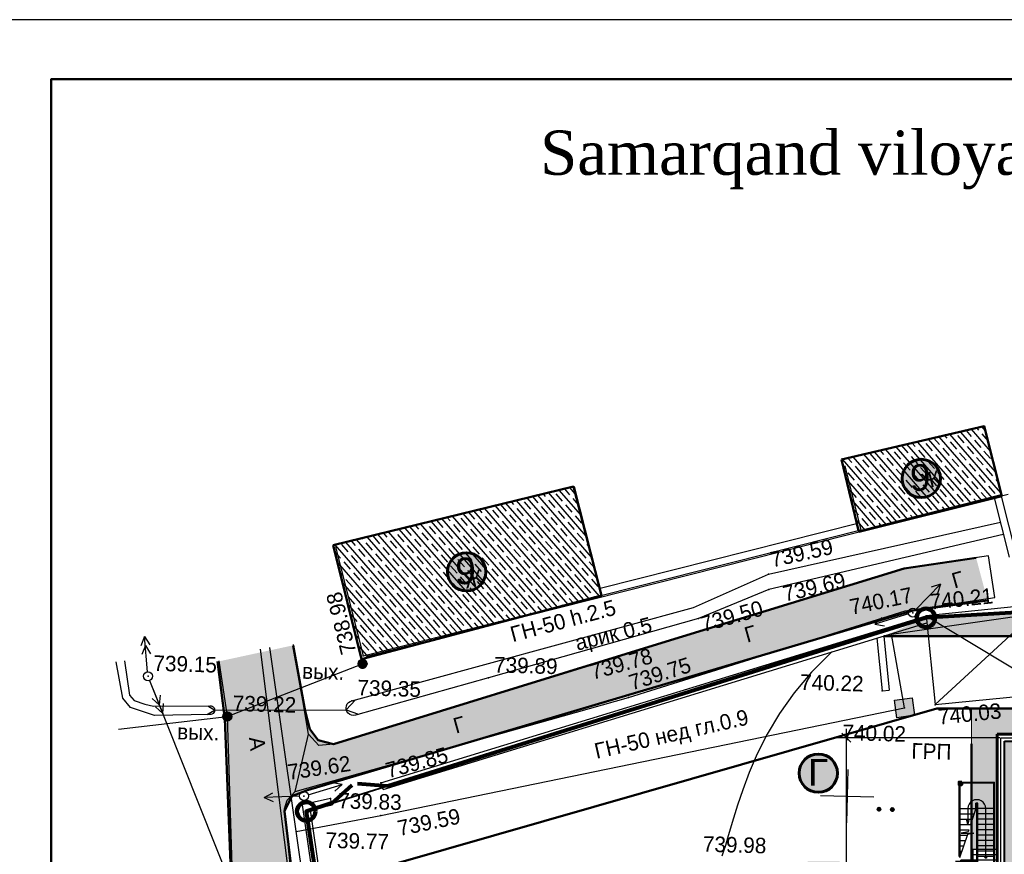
# Model space of a CAD drawing. Header units: millimetres. Extents: x -257011 to 237647566, y 2784933 to 6706507.
# Tile 216 of 256: x 9643846 to 9699381, y 5489046 to 5536125. Entities that reach past the tile are written whole.
import ezdxf

# ---------------------------------------------------------------- set-up
doc = ezdxf.new("R2010")
doc.units = ezdxf.units.MM
doc.header["$LTSCALE"] = 1000
doc.header["$PDMODE"] = 32
doc.header["$PDSIZE"] = 0.3
for name, pattern in [('ACAD_ISO02W100', [15, 12, -3]), ('Д_ТРОТ_ТРУБА', [3, 1.5, -1.5]), ('ДОРОГИ_СТРОЯЩ', [9, 8, -1]), ('Контура низ откосов  Штриховая 0.1-0.5 - - - - - - -', [0.6, 0.1, -0.5]), ('НАВЕС_ОПОРЫ', [3, 2, -1])]:
    doc.linetypes.add(name, pattern=pattern)
for name, color, linetype in [('(001) Сетка', 92, 'Continuous'), ('(002) Рамка', 7, 'Continuous'), ('(004) Точки рельефа', 7, 'Continuous'), ('(007) Здания', 7, 'Continuous'), ('(013) Газ', 40, 'ИК_Газопровод -------г--------'), ('(013) Газопровод', 30, 'ИК_Газопровод -------г--------'), ('(014) Водопровод', 5, 'ИК_Водопровод -------в--------'), ('(022) Возд. Линии', 7, 'Continuous'), ('(025) Дорога', 7, 'Continuous'), ('(027) Гидрография', 7, 'Continuous'), ('(028) Гидротехн.', 7, 'Continuous'), ('(036) Растительность', 7, 'Continuous'), ('(040) Ограда', 7, 'Continuous')]:
    doc.layers.add(name, color=color, linetype=linetype)
for name, color, linetype, lineweight in [('(032) Горизонтали утолщенные', 32, 'Continuous', 30), ('.', 7, 'Continuous', 15), ('expl', 234, 'Continuous', 13), ('Размеры', 251, 'Continuous', 18), ('Ф А С А Д', 250, 'Continuous', 15)]:
    doc.layers.add(name, color=color, linetype=linetype, lineweight=lineweight)
doc.styles.add('BM-431', font='txt')
doc.styles.add('D-431', font='txt', dxfattribs={"width": 2})
doc.styles.add('P-131', font='txt')
doc.styles.add('Roman', font='romans')
doc.styles.get("Standard").update_dxf_attribs({"font": 'ARIALN.TTF'})
doc.styles.add('WMF-Times New Roman0', font='times.ttf')
doc.styles.add('Фарход', font='ARIALN.TTF')
doc.linetypes.add('FENCELINE1', pattern='A,6.35,-2.54,[133,ltypeshp.shx,S=2.54,R=0,X=-2.54,Y=0],-2.54,25.4', length=36.83)
doc.linetypes.add('FENCELINE2', pattern='A,6.35,-2.54,[132,ltypeshp.shx,S=2.54,R=0,X=-2.54,Y=0],-2.54,25.4', length=36.83)
doc.linetypes.add('KANALIS_K', pattern='A,1,["<",Standard,S=1.8,R=0,X=-0.9,Y=-0.9],3,-1,["К",Standard,S=1.8,R=0,X=-0.9,Y=-0.9],-1,10', length=16)
doc.linetypes.add('ИК_Водопровод -------в--------', pattern='A,9,-0.6,["В",Standard,S=1.2,R=0,X=0,Y=-0.6],-1.2', length=10.8)
doc.linetypes.add('ИК_Воздушка ------- --------', pattern='A,9,-0.6,["Z",Standard,S=1.2,R=70,X=0.6,Y=-0.65],-1', length=10.6)
doc.linetypes.add('ИК_Газопровод -------г--------', pattern='A,9,-0.6,["Г",Standard,S=1.2,R=0,X=0,Y=-0.6],-1.2', length=10.8)
doc.linetypes.add('ОГРАДА_БЕТ', pattern='A,4,["|",Standard,S=0.8,R=0,X=0,Y=-0.8],4', length=8)
doc.dimstyles.new('ISO-25$0', dxfattribs={"dimtxt": 300, "dimasz": 200, "dimexe": 100, "dimexo": 300, "dimgap": 50, "dimtad": 1, "dimdec": 0, "dimtxsty": 'Фарход', "dimblk": 'OBLIQUE', "dimcen": 250, "dimclrd": 256, "dimclrt": 250, "dimadec": 0, "dimazin": 0, "dimtfac": 1, "dimtdec": 0, "dimtmove": 0, "dimatfit": 3, "dimldrblk": 'OBLIQUE', "dimfxl": 0, "dimlwd": -1, "dimarcsym": 0})

# ---------------------------------------------------------------- blocks, each defined once
blk = doc.blocks.new('U1072')
blk.add_hatch(color=7).paths.add_polyline_path([(-0.5, 0.5), (0.5, 0.5), (0.5, -0.5), (-0.5, -0.5)])
at = {"color": 7}
blk.add_lwpolyline([(-0.5, 0.5), (0.5, 0.5), (0.5, -0.5), (-0.5, -0.5)], close=True, dxfattribs=at)
at = {"color": 4, "oblique": 15}
blk.add_attdef('Z', (1.239086, -0.955993), '', height=2, dxfattribs=at)
blk = doc.blocks.new('*X145')
at = {"color": 0}
for p, q in [((9.5, 5.08), (10.49, 5.08)), ((9.5, 5.07), (10.49, 5.07)), ((9.5, 5.06), (10.49, 5.06)), ((9.5, 5.05), (10.49, 5.05)), ((9.5, 5.04), (10.49, 5.04)), ((9.5, 5.03), (10.49, 5.03)), ((9.5, 5.02), (10.5, 5.02)), ((9.5, 5.01), (10.5, 5.01)), ((9.5, 5), (10.5, 5)), ((9.5, 4.99), (10.5, 4.99)), ((9.5, 4.98), (10.5, 4.98)), ((9.5, 4.97), (10.5, 4.97)), ((9.5, 4.96), (10.49, 4.96)), ((9.5, 4.95), (10.49, 4.95)), ((9.5, 4.94), (10.49, 4.94)), ((9.5, 4.93), (10.49, 4.93)), ((9.5, 4.92), (10.49, 4.92)), ((9.5, 4.91), (10.49, 4.91)), ((9.5, 4.9), (10.49, 4.9)), ((9.51, 5.12), (10.48, 5.12)), ((9.51, 5.11), (10.48, 5.11)), ((9.51, 5.1), (10.48, 5.1)), ((9.51, 5.09), (10.49, 5.09)), ((9.51, 4.89), (10.49, 4.89)), ((9.51, 4.88), (10.48, 4.88)), ((9.51, 4.87), (10.48, 4.87)), ((9.51, 4.86), (10.48, 4.86)), ((9.52, 5.16), (10.47, 5.16)), ((9.52, 5.15), (10.47, 5.15)), ((9.52, 5.14), (10.47, 5.14)), ((9.52, 5.13), (10.48, 5.13)), ((9.52, 4.85), (10.48, 4.85)), ((9.52, 4.84), (10.47, 4.84)), ((9.52, 4.83), (10.47, 4.83)), ((9.53, 5.18), (10.46, 5.18)), ((9.53, 5.17), (10.46, 5.17)), ((9.53, 4.82), (10.47, 4.82)), ((9.53, 4.81), (10.46, 4.81)), ((9.53, 4.8), (10.46, 4.8)), ((9.54, 5.2), (10.45, 5.2)), ((9.54, 5.19), (10.46, 5.19)), ((9.54, 4.79), (10.45, 4.79)), ((9.54, 4.78), (10.45, 4.78)), ((9.55, 5.22), (10.44, 5.22)), ((9.55, 5.21), (10.45, 5.21)), ((9.55, 4.77), (10.44, 4.77)), ((9.55, 4.76), (10.44, 4.76)), ((9.56, 5.24), (10.43, 5.24)), ((9.56, 5.23), (10.44, 5.23)), ((9.56, 4.75), (10.43, 4.75)), ((9.56, 4.74), (10.43, 4.74)), ((9.57, 5.26), (10.42, 5.26)), ((9.57, 5.25), (10.43, 5.25)), ((9.57, 4.73), (10.42, 4.73)), ((9.58, 5.27), (10.41, 5.27)), ((9.58, 4.72), (10.41, 4.72)), ((9.58, 4.71), (10.41, 4.71)), ((9.59, 5.29), (10.4, 5.29)), ((9.59, 5.28), (10.41, 5.28)), ((9.59, 4.7), (10.4, 4.7)), ((9.6, 5.3), (10.39, 5.3)), ((9.6, 4.69), (10.39, 4.69)), ((9.61, 5.31), (10.38, 5.31)), ((9.61, 4.68), (10.39, 4.68)), ((9.61, 4.67), (10.38, 4.67)), ((9.62, 5.32), (10.37, 5.32)), ((9.62, 4.66), (10.37, 4.66)), ((9.63, 5.33), (10.37, 5.33)), ((9.63, 4.65), (10.36, 4.65)), ((9.64, 5.34), (10.36, 5.34)), ((9.64, 4.64), (10.35, 4.64)), ((9.65, 5.35), (10.35, 5.35)), ((9.65, 4.63), (10.34, 4.63)), ((9.66, 5.36), (10.34, 5.36)), ((9.66, 4.62), (10.33, 4.62)), ((9.67, 5.37), (10.32, 5.37)), ((9.67, 4.61), (10.32, 4.61)), ((9.68, 5.38), (10.31, 5.38)), ((9.69, 5.39), (10.3, 5.39)), ((9.69, 4.6), (10.31, 4.6)), ((9.7, 4.59), (10.29, 4.59)), ((9.71, 5.4), (10.29, 5.4)), ((9.71, 4.58), (10.28, 4.58)), ((9.72, 5.41), (10.27, 5.41)), ((9.73, 4.57), (10.26, 4.57)), ((9.74, 5.42), (10.26, 5.42)), ((9.75, 5.43), (10.24, 5.43)), ((9.75, 4.56), (10.25, 4.56)), ((9.76, 4.55), (10.23, 4.55)), ((9.77, 5.44), (10.22, 5.44)), ((9.78, 4.54), (10.21, 4.54)), ((9.79, 5.45), (10.2, 5.45)), ((9.81, 4.53), (10.18, 4.53)), ((9.82, 5.46), (10.18, 5.46)), ((9.83, 4.52), (10.16, 4.52)), ((9.85, 5.47), (10.15, 5.47)), ((9.87, 4.51), (10.12, 4.51)), ((9.88, 5.48), (10.11, 5.48)), ((9.91, 4.5), (10.08, 4.5)), ((9.94, 5.49), (10.05, 5.49))]:
    blk.add_line(p, q, dxfattribs=at)
blk = doc.blocks.new('I01070')
at = {"color": 0}
blk.add_circle((0.05, 0.03), 0.5, dxfattribs=at)
blk.add_blockref('*X145', (-9.95, -4.96), dxfattribs=at)
blk = doc.blocks.new('strela1')
at = {"layer": '(022) Возд. Линии'}
for p, q in [((-2, 0), (-1.5, 0.25)), ((0, 0), (-2, 0)), ((-2, 0), (-1.5, -0.25)), ((-1.5, 0), (-1, 0.25)), ((-1.5, 0), (-1, -0.25))]:
    blk.add_line(p, q, dxfattribs=at)
blk = doc.blocks.new('strela2')
at = {"layer": '(022) Возд. Линии'}
for p, q in [((0, 0), (2, 0)), ((1.5, 0), (1, 0.25)), ((1.5, 0), (1, -0.25)), ((2, 0), (1.5, 0.25)), ((2, 0), (1.5, -0.25))]:
    blk.add_line(p, q, dxfattribs=at)
blk = doc.blocks.new('*U1753')
at = {"layer": '(022) Возд. Линии'}
for name, p, rotation in [('strela2', (-0.028, 0.248), 96.47992713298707), ('strela1', (0.1, -0.231), 113.3250230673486)]:
    blk.add_blockref(name, p, dxfattribs=dict(at, rotation=rotation))
blk = doc.blocks.new('STOLB')
at = {"layer": '(022) Возд. Линии'}
blk.add_circle((0, 0), 0.25, dxfattribs=at)
blk = doc.blocks.new('S1')
at = {"layer": '(022) Возд. Линии'}
for p, q in [((-2, 0), (-1.5, 0.25)), ((-2, 0), (-1.5, -0.25)), ((0, 0), (-2, 0))]:
    blk.add_line(p, q, dxfattribs=at)
blk = doc.blocks.new('S2')
at = {"layer": '(022) Возд. Линии'}
for p, q in [((0, 0), (2, 0)), ((2, 0), (1.5, 0.25)), ((2, 0), (1.5, -0.25))]:
    blk.add_line(p, q, dxfattribs=at)
blk = doc.blocks.new('*U1755')
at = {"layer": '(022) Возд. Линии'}
for name, p, rotation in [('S1', (0.17, 0.186), 227.5256469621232), ('S2', (-0.234, -0.078), 198.3658346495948)]:
    blk.add_blockref(name, p, dxfattribs=dict(at, rotation=rotation))
blk = doc.blocks.new('*U1754')
at = {"layer": '(022) Возд. Линии'}
for name, p, rotation in [('S2', (0.234, 0.078), 18.36583464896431), ('S1', (-0.251, -0.017), 3.772132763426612)]:
    blk.add_blockref(name, p, dxfattribs=dict(at, rotation=rotation))
blk = doc.blocks.new('*X70')
at = {"color": 0}
for p, q in [((1.8, 2.04), (2.2, 2.04)), ((1.8, 2.03), (2.2, 2.03)), ((1.8, 2.02), (2.2, 2.02)), ((1.8, 2.01), (2.2, 2.01)), ((1.8, 2), (2.2, 2)), ((1.8, 1.99), (2.2, 1.99)), ((1.8, 1.98), (2.2, 1.98)), ((1.8, 1.97), (2.2, 1.97)), ((1.8, 1.96), (2.2, 1.96)), ((1.81, 2.07), (2.19, 2.07)), ((1.81, 2.06), (2.19, 2.06)), ((1.81, 2.05), (2.19, 2.05)), ((1.81, 1.95), (2.19, 1.95)), ((1.81, 1.94), (2.19, 1.94)), ((1.81, 1.93), (2.19, 1.93)), ((1.82, 2.09), (2.18, 2.09)), ((1.82, 2.08), (2.18, 2.08)), ((1.82, 1.92), (2.18, 1.92)), ((1.82, 1.91), (2.18, 1.91)), ((1.83, 2.11), (2.17, 2.11)), ((1.83, 2.1), (2.17, 2.1)), ((1.83, 1.9), (2.17, 1.9)), ((1.83, 1.89), (2.17, 1.89)), ((1.84, 2.12), (2.16, 2.12)), ((1.84, 1.88), (2.16, 1.88)), ((1.85, 2.13), (2.15, 2.13)), ((1.85, 1.87), (2.15, 1.87)), ((1.86, 2.14), (2.14, 2.14)), ((1.86, 1.86), (2.14, 1.86)), ((1.87, 2.15), (2.13, 2.15)), ((1.87, 1.85), (2.13, 1.85)), ((1.88, 2.16), (2.12, 2.16)), ((1.88, 1.84), (2.12, 1.84)), ((1.9, 2.17), (2.11, 2.17)), ((1.9, 1.83), (2.11, 1.83)), ((1.91, 2.18), (2.09, 2.18)), ((1.91, 1.82), (2.09, 1.82)), ((1.94, 2.19), (2.06, 2.19)), ((1.94, 1.81), (2.06, 1.81))]:
    blk.add_line(p, q, dxfattribs=at)
blk = doc.blocks.new('I04100')
blk.add_circle((0, 0), 0.2)
blk.add_blockref('*X70', (-2, -2))
blk = doc.blocks.new('Setka')
at = {"layer": '(001) Сетка'}
for p, q in [((0, 1.5), (0, -1.5)), ((-1.5, 0), (1.5, 0))]:
    blk.add_line(p, q, dxfattribs=at)
blk = doc.blocks.new('kjvklglhl')
at = {"layer": '(004) Точки рельефа'}
for p in [(297.837, 542.761), (298.194, 539.804), (285.037, 537.208), (285.081, 536.345), (293.233, 535.259), (293.983, 535.111), (281.154, 534.597), (262.309, 531.963), (274.449, 531.593), (269.42, 530.914), (250.212, 530.463), (291.632, 530.802), (277.345, 530.037), (292.909, 529.889), (294.633, 530.095), (261.752, 529.408), (254.747, 528.326), (263.515, 524.826), (259.197, 523.959), (260.697, 523.867), (259.102, 523.459), (263.562, 522.973)]:
    blk.add_point(p, dxfattribs=at)
at = {"layer": '(007) Здания'}
for points in [[(289.16, 543.425), (290.174, 539.837), (298.033, 542.057), (297.019, 545.646)], [(260.584, 538.067), (262.309, 531.963), (275.681, 535.741), (273.956, 541.846)], [(290.065, 540.222), (275.572, 536.126)], [(263.643, 524.447), (294.035, 534.706)], [(291.248, 533.766), (291.632, 530.802)], [(291.635, 533.896), (292.029, 530.854)], [(291.632, 530.802), (292.029, 530.854)], [(263.643, 524.447), (263.515, 524.826)], [(260.697, 523.867), (259.102, 523.459), (272.919, 444.041), (279.772, 407.727), (310.568, 407.829), (331.929, 406.641), (338.864, 406.255)], [(260.797, 523.48), (260.697, 523.867)]]:
    blk.add_lwpolyline(points, dxfattribs=at)
at = {"layer": '(007) Здания', "color": 0, "linetype": 'НАВЕС_ОПОРЫ'}
blk.add_lwpolyline([(293.983, 535.111), (294.631, 530.112), (301.294, 530.976), (300.646, 535.974)], close=True, dxfattribs=at)
for points in [[(294.631, 530.112), (300.646, 535.974)], [(293.983, 535.111), (301.294, 530.976)]]:
    blk.add_lwpolyline(points, dxfattribs=at)
at = {"layer": '(013) Газ', "linetype": 'ИК_Воздушка ------- --------', "ltscale": 0.5, "flags": 128}
blk.add_lwpolyline([(292.909, 529.889), (292.062, 534.008), (300.797, 535.523), (378.045, 536.01), (380.152, 536.01), (380.512, 520.117), (378.614, 520.082), (373.886, 519.972), (374, 516.282), (339.283, 515.209), (339.606, 502.365), (340.619, 488.79), (341.059, 475.484), (341.059, 475.484), (344.329, 475.58), (345.717, 447.337), (345.717, 447.337)], dxfattribs=at)
at = {"layer": '(013) Газопровод', "linetype": 'ИК_Воздушка ------- --------', "ltscale": 0.5, "flags": 128}
for points in [[(262.29, 531.509), (262.515, 531.951), (298.425, 542.098)], [(248.63, 527.436), (254.747, 528.326)]]:
    blk.add_lwpolyline(points, dxfattribs=at)
at = {"layer": '(013) Газопровод', "ltscale": 0.5, "flags": 128}
for points in [[(278.367, 408.415), (257.036, 532.282)], [(254.747, 528.326), (262.29, 531.509)], [(258.816, 521.941), (263.562, 522.973), (292.909, 529.889)]]:
    blk.add_lwpolyline(points, dxfattribs=at)
at = {"layer": '(014) Водопровод', "ltscale": 0.5, "flags": 128}
blk.add_lwpolyline([(325.711, 440.112), (326.312, 440.162), (325.744, 440.975), (323.361, 447.342), (313.499, 509.603), (261.079, 502.552), (256.511, 532.162)], dxfattribs=at)
at = {"layer": '(022) Возд. Линии', "color": 1}
blk.add_lwpolyline([(250.311, 530.231), (261.316, 504.709), (269.524, 457.39), (280.83, 410.667), (321.945, 409.43), (327.393, 409.266)], dxfattribs=at)
at = {"layer": '(025) Дорога', "linetype": 'Д_ТРОТ_ТРУБА', "flags": 128}
for points in [[(276.271, 401.474), (276.032, 403.339), (271.153, 441.699), (264.611, 481.335), (258.554, 519.926), (258.12, 523.201), (258.253, 523.704), (258.69, 524.198), (277.345, 530.037), (292.802, 535.347), (297.832, 536.245), (297.413, 538.591), (292.678, 537.746), (274.449, 531.593), (260.769, 526.931), (259.947, 526.822), (259.362, 527.449), (258.374, 532.486)], [(254.176, 531.447), (254.747, 528.326), (255.283, 519.313), (261.281, 477.255), (267.133, 440.193), (271.605, 408.84), (272.687, 401.176)]]:
    blk.add_lwpolyline(points, dxfattribs=at)
at = {"layer": '(025) Дорога', "linetype": 'Контура низ откосов  Штриховая 0.1-0.5 - - - - - - -'}
blk.add_lwpolyline([(258.69, 524.198), (259.362, 527.449)], dxfattribs=at)
at = {"layer": '(027) Гидрография', "color": 3}
for points in [[(298.235, 539.815), (298.194, 539.804), (285.081, 536.345), (281.154, 534.597), (269.42, 530.914), (261.971, 528.6, -1.037307), (261.752, 529.408), (280.854, 535.202), (285.037, 537.208), (298.041, 540.503)], [(248.858, 531.289), (249.19, 529.366), (249.478, 529.077), (250.086, 528.887), (250.566, 528.79), (253.741, 528.901, -1.1678), (253.738, 528.412), (250.644, 528.262), (249.278, 528.679), (248.835, 529.19), (248.385, 531.235)]]:
    blk.add_lwpolyline(points, format="xyb", dxfattribs=at)
at = {"layer": '(028) Гидротехн.', "linetype": 'Д_ТРОТ_ТРУБА', "flags": 128}
blk.add_lwpolyline([(253.633, 528.897), (254.025, 528.656), (253.61, 528.406), (254.023, 528.655), (261.443, 528.891), (261.94, 529.465), (261.443, 528.891), (262.147, 528.655)], dxfattribs=at)
at = {"layer": '(032) Горизонтали утолщенные'}
blk.add_lwpolyline([(288.734, 532.917), (287.612, 531.752), (286.664, 530.561), (285.871, 529.364), (285.218, 528.187), (284.687, 527.052), (284.261, 525.982), (283.924, 525.001), (283.657, 524.132), (283.446, 523.392), (283.278, 522.773), (283.145, 522.262), (283.036, 521.844), (282.941, 521.505), (282.851, 521.231)], dxfattribs=at)
at = {"layer": '(040) Ограда', "linetype": 'ОГРАДА_БЕТ', "ltscale": 0.5, "flags": 128}
for points in [[(298.981, 538.648), (298.018, 542.053)], [(298.596, 538.539), (297.634, 541.945)], [(290.174, 539.837), (275.681, 535.741)], [(263.515, 524.826), (293.983, 535.111)], [(260.797, 523.48), (259.559, 523.163), (273.312, 444.113), (280.104, 408.128), (310.579, 408.229), (324.695, 407.444)]]:
    blk.add_lwpolyline(points, dxfattribs=at)
at = {"layer": '(001) Сетка'}
blk.add_blockref('Setka', (289.817, 524.81), dxfattribs=at)
at = {"layer": '(013) Газопровод', "color": 0, "linetype": 'Continuous', "xscale": 0.5, "yscale": 0.5, "zscale": 0.5}
for p in [(262.265, 531.494), (254.722, 528.311)]:
    blk.add_blockref('I01070', p, dxfattribs=at)
at = {"layer": '(013) Газопровод', "color": 0, "linetype": 'Continuous', "zscale": 2, "rotation": 9.384772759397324}
blk.add_blockref('U1072', (292.909, 529.889), dxfattribs=at)
at = {"layer": '(022) Возд. Линии'}
for name, p in [('*U1755', (293.233, 535.259)), ('STOLB', (293.233, 535.259)), ('*U1753', (250.212, 530.463)), ('STOLB', (250.212, 530.463)), ('*U1754', (259.197, 523.959)), ('STOLB', (259.197, 523.959))]:
    blk.add_blockref(name, p, dxfattribs=at)
at = {"layer": '(036) Растительность', "linetype": 'Continuous', "xscale": 0.5, "yscale": 0.5, "zscale": 0.5}
for p in [(291.637, 524.137), (292.387, 524.137)]:
    blk.add_blockref('I04100', p, dxfattribs=at)
at = {"layer": '(004) Точки рельефа', "style": 'D-431'}
for s, rotation, p in [('739.59', 14.2177, (285.239, 537.584)), ('739.69', 14.7794, (286.01, 535.672)), ('740.17', 13.1219, (289.776, 535.044)), ('740.21', 7.3837, (294.228, 535.46)), ('738.98', 105.7786, (261.927, 532.154)), ('739.50', 17.4799, (281.454, 533.821)), ('739.78', 17.3019, (275.293, 530.963)), ('739.75', 18.9618, (277.515, 530.428)), ('740.03', 7.3837, (294.878, 528.986)), ('739.85', 16.8516, (263.917, 525.087)), ('739.62', 9.9559, (258.318, 524.836)), ('739.59', 13.2603, (264.634, 521.847))]:
    blk.add_text(s, height=0.875, rotation=rotation, dxfattribs=at).set_placement(p)
for s, p in [('739.89', (269.708, 531.229)), ('739.15', (250.499, 530.778)), ('740.22', (286.991, 530.733)), ('739.35', (262.04, 529.723)), ('739.22', (255.034, 528.641)), ('740.02', (289.457, 527.968)), ('739.83', (261.133, 523.317)), ('739.98', (281.764, 521.453)), ('739.77', (260.479, 521.072))]:
    blk.add_text(s, height=0.875, dxfattribs=at).set_placement(p)
at = {"layer": '(007) Здания', "color": 0, "style": 'P-131'}
for p in [(293.642, 542.22), (267.997, 535.897)]:
    blk.add_text('Ж', height=0.88, rotation=15.7786, dxfattribs=at).set_placement(p)
at = {"layer": '(013) Газопровод', "color": 0, "linetype": 'Continuous', "style": 'BM-431'}
for s, rotation, p in [('ГН-50 h.2.5', 16.5481, (270.723, 532.961)), ('ГН-50 нед гл.0.9', 14.3506, (275.628, 526.515))]:
    blk.add_text(s, height=0.875, rotation=rotation, dxfattribs=at).set_placement(p)
for s, p in [('вых.', (258.896, 530.568)), ('вых.', (251.948, 526.954)), ('ГРП ', (293.372, 527.035))]:
    blk.add_text(s, height=0.875, dxfattribs=at).set_placement(p)
at = {"layer": '(025) Дорога', "linetype": 'ДОРОГИ_СТРОЯЩ', "style": 'BM-431'}
for s, rotation, p in [('Г', 17.3814, (295.537, 536.68)), ('Г', 17.3814, (283.935, 533.3)), ('Г', 17.3814, (267.663, 527.71)), ('A', 278.0382, (255.996, 527.165))]:
    blk.add_text(s, height=0.875, rotation=rotation, dxfattribs=at).set_placement(p)
at = {"layer": '(027) Гидрография', "color": 0, "style": 'D-431'}
blk.add_text('арик 0.5', height=0.875, rotation=15.7148, dxfattribs=at).set_placement((274.377, 532.583))
blk = doc.blocks.new('ergrtshjs')
at = {"layer": '(040) Ограда', "linetype": 'KANALIS_K', "ltscale": 1000}
h = blk.add_hatch(color=256, dxfattribs=at)
h.set_gradient(color1=(255, 0, 0), color2=(255, 0, 0), tint=0.41, name='INVSPHERICAL')
h.paths.add_polyline_path([(4220109, -1174872), (4193509, -1174872), (4193509, -1159672), (4220109, -1159672)])
h = blk.add_hatch(color=256, dxfattribs=at)
h.set_gradient(color1=(255, 0, 0), color2=(255, 0, 0), tint=0.41, name='INVSPHERICAL')
h.paths.add_polyline_path([(4202859, -1175272), (4205134, -1175272), (4207359, -1175272), (4207359, -1176922), (4202859, -1176922)])
at = {"layer": '.', "lineweight": 0, "ltscale": 1000}
h = blk.add_hatch(dxfattribs=at)
h.set_pattern_fill('AR-SAND', color=252, scale=10)
h.set_pattern_definition([(37.5, (0, -27743), (-16.000313, 489.413237), [0, -386.08, 0, -431.8, 0, -412.75]), (7.5, (0, -27743), (449.52328, 716.8251), [0, -208.28, 0, -347.98, 0, -133.35]), (327.5, (-312.4, -27743), (790.99237, 1.437185), [0, -127, 0, -457.2, 0, -596.9]), (317.5, (-312.4, -27743), (763.55645, 222.92932), [0, -63.5, 0, -299.72, 0, -342.9])])
h.paths.add_polyline_path([(4221959, -1157822), (4191659, -1157822), (4191659, -1165772), (4193109, -1165772), (4193109, -1159272), (4220509, -1159272), (4220509, -1166372), (4221959, -1166372)])
h.paths.add_polyline_path([(4193109, -1173772), (4191659, -1173772), (4191659, -1176722), (4196959, -1176722), (4196959, -1175272), (4193109, -1175272)])
h.paths.add_polyline_path([(4221959, -1171476), (4221959, -1168172), (4220509, -1168172), (4220509, -1175272), (4207359, -1175272), (4207359, -1176722), (4221959, -1176722)])
at = {"ltscale": 100}
for p, q in [((4190959, -1166172), (4190959, -1162122, 0)), ((4191009, -1166172), (4191009, -1162122, 0)), ((4191109, -1161972, 0), (4192959, -1161972, 0)), ((4191109, -1162022, 0), (4192909, -1162022, 0)), ((4192909, -1166472), (4192909, -1162022)), ((4192959, -1166472), (4192959, -1161972)), ((4192009, -1163172, 0), (4191909, -1163172, 0)), ((4191909, -1163472), (4191909, -1163172)), ((4191959, -1166472), (4191959, -1163172)), ((4192009, -1166472), (4192009, -1163172)), ((4191009, -1163472), (4191909, -1163472)), ((4191009, -1163772), (4191809, -1163772)), ((4191909, -1163472), (4191609, -1164372)), ((4191909, -1163472), (4191959, -1163472)), ((4192009, -1163472), (4191959, -1163472)), ((4192909, -1163472), (4192009, -1163472)), ((4192909, -1163772), (4192009, -1163772)), ((4191009, -1164072), (4191709, -1164072)), ((4191009, -1164372), (4191609, -1164372)), ((4192909, -1164072), (4192009, -1164072)), ((4192909, -1164372), (4192009, -1164372)), ((4191423, -1164932), (4190987, -1166238)), ((4191009, -1164672), (4191509, -1164672)), ((4191009, -1164972), (4191409, -1164972)), ((4191471, -1164785), (4191082, -1164854)), ((4191082, -1164854), (4191786, -1164861)), ((4191786, -1164861), (4191423, -1164932)), ((4191509, -1164672), (4191471, -1164785)), ((4192909, -1164672), (4192009, -1164672)), ((4192909, -1164972), (4192009, -1164972)), ((4191009, -1165272), (4191309, -1165272)), ((4191009, -1165572), (4191209, -1165572)), ((4192909, -1165272), (4192009, -1165272)), ((4192909, -1165572), (4192009, -1165572)), ((4190959, -1166172), (4191009, -1166172)), ((4191009, -1165872), (4191109, -1165872)), ((4192909, -1165872), (4192009, -1165872)), ((4192909, -1166172), (4192009, -1166172)), ((4192009, -1166472), (4191959, -1166472)), ((4192909, -1166472), (4192959, -1166472)), ((4196959, -1176722), (4196959, -1175272)), ((4201459, -1176722), (4201459, -1175272)), ((4207359, -1178722), (4207359, -1175379)), ((4202859, -1176722), (4196959, -1176722))]:
    blk.add_line(p, q, dxfattribs=at)
at = {"color": 0}
for p, q in [((4193109, -1165772), (4191659, -1165772)), ((4193109, -1166072), (4191659, -1166072)), ((4191059, -1168172), (4191059, -1166372)), ((4193109, -1166372), (4191059, -1166372)), ((4191359, -1168172), (4191359, -1166372)), ((4193109, -1166372), (4191659, -1166372)), ((4191659, -1166372), (4191659, -1173772)), ((4191659, -1168172), (4191659, -1166372)), ((4220509, -1166372), (4222559, -1166372)), ((4221959, -1166372), (4221959, -1168172)), ((4222259, -1166372), (4222259, -1168172)), ((4222559, -1166372), (4222559, -1168172)), ((4193109, -1168172), (4191059, -1168172)), ((4193109, -1168172), (4191659, -1168172)), ((4220509, -1168172), (4222559, -1168172)), ((4193109, -1169272), (4191659, -1169272))]:
    blk.add_line(p, q, dxfattribs=at)
at = {"color": 204, "linetype": 'FENCELINE1', "lineweight": 30, "ltscale": 20}
for p, q in [((4191959, -1166452), (4190759, -1166452)), ((4220509, -1168092), (4222859, -1168092))]:
    blk.add_line(p, q, dxfattribs=at)
at = {"color": 204, "linetype": 'FENCELINE1', "lineweight": 30, "ltscale": 15}
for p, q in [((4202859, -1175442), (4196659, -1175442)), ((4202859, -1176642), (4196659, -1176642)), ((4202939, -1179022), (4202939, -1176922)), ((4207279, -1179022), (4207279, -1176922)), ((4205109, -1177922), (4205109, -1179022))]:
    blk.add_line(p, q, dxfattribs=at)
at = {"lineweight": 30, "ltscale": 100}
for p, q in [((4202859, -1178722), (4202859, -1175272)), ((4207359, -1178722), (4207359, -1176472)), ((4202859, -1178122), (4207359, -1178122)), ((4202859, -1178422), (4207359, -1178422)), ((4202859, -1178722), (4207359, -1178722))]:
    blk.add_line(p, q, dxfattribs=at)
at = {"lineweight": 0, "ltscale": 1000}
for points in [[(4191659, -1166372), (4191659, -1157822), (4221959, -1157822), (4221959, -1166372)], [(4202859, -1176722), (4191659, -1176722), (4191659, -1168172)], [(4221959, -1168172), (4221959, -1176722), (4207359, -1176722)]]:
    blk.add_lwpolyline(points, dxfattribs=at)
at = {"lineweight": 60, "ltscale": 1000}
blk.add_lwpolyline([(4193109, -1159272), (4220509, -1159272), (4220509, -1175272), (4193109, -1175272)], close=True, dxfattribs=at)
at = {"color": 1, "lineweight": 30, "ltscale": 1000}
blk.add_lwpolyline([(4193309, -1159472), (4220309, -1159472), (4220309, -1175072), (4193309, -1175072)], close=True, dxfattribs=at)
at = {"lineweight": 40, "ltscale": 1000}
blk.add_lwpolyline([(4193509, -1159672), (4220109, -1159672), (4220109, -1174872), (4193509, -1174872)], close=True, dxfattribs=at)
at = {"color": 204, "linetype": 'FENCELINE1', "lineweight": 30, "ltscale": 20}
for points in [[(4191739, -1165772), (4191739, -1174072)], [(4222859, -1166452), (4220509, -1166452)], [(4190759, -1168092), (4193109, -1168092)], [(4193109, -1168092), (4192939, -1168092), (4192939, -1174072)]]:
    blk.add_lwpolyline(points, dxfattribs=at)
at = {"color": 251, "linetype": 'ACAD_ISO02W100', "lineweight": 0, "ltscale": 50}
for points in [[(4191659, -1173772), (4192339, -1169272), (4193002, -1173772)], [(4196959, -1175379), (4201459, -1176050), (4196959, -1176722)]]:
    blk.add_lwpolyline(points, dxfattribs=at)
at = {"color": 0}
blk.add_lwpolyline([(4191659, -1173772), (4193109, -1173772)], dxfattribs=at)
at = {"lineweight": 50, "ltscale": 1000}
blk.add_lwpolyline([(4207359, -1176922), (4202859, -1176922), (4202859, -1175272), (4207359, -1175272)], close=True, dxfattribs=at)
at = {"layer": 'expl', "lineweight": 30}
for p, q in [((4191459, -1163472), (4191459, -1164372)), ((4192459, -1166172), (4192459, -1163472)), ((4191459, -1164372), (4191392, -1164129)), ((4191459, -1164372), (4191526, -1164129)), ((4191060, -1167322), (4191659, -1167322)), ((4191659, -1167322), (4191416, -1167255)), ((4191659, -1167322), (4191416, -1167389)), ((4221959, -1167222), (4222202, -1167155)), ((4222558, -1167222), (4221959, -1167222)), ((4221959, -1167222), (4222202, -1167289)), ((4203774, -1178122), (4203707, -1178365)), ((4203774, -1178722), (4203774, -1178122)), ((4203774, -1178122), (4203841, -1178365)), ((4206444, -1178122), (4206377, -1178365)), ((4206444, -1178722), (4206444, -1178122)), ((4206444, -1178122), (4206511, -1178365))]:
    blk.add_line(p, q, dxfattribs=at)
for centre in [(4192459, -1166222), (4191010, -1167322), (4222608, -1167222), (4203774, -1178772), (4206444, -1178772)]:
    blk.add_circle(centre, 50, dxfattribs=at)
blk.add_arc((4191959, -1163468, 0), 500, 359.5758, 180.4242, dxfattribs=at)
at = {"layer": 'Размеры', "lineweight": 60, "ltscale": 5, "elevation": 0}
blk.add_lwpolyline([(4191109, -1161972), (4191109, -1162122), (4190959, -1162122), (4190959, -1161972)], close=True, dxfattribs=at)
blk = doc.blocks.new('_Oblique')
at = {"color": 0, "linetype": 'ByBlock', "lineweight": -2}
blk.add_line((-0.5, -0.5), (0.5, 0.5), dxfattribs=at)
blk = doc.blocks.new('*D1780')
at = {"color": 5, "linetype": 'KANALIS_K', "ltscale": 1000, "transparency": 16777216}
blk.add_line((9690471, 5477523), (9690471, 5496123), dxfattribs=at)
at = {"color": 5, "linetype": 'KANALIS_K', "lineweight": -2, "ltscale": 1000, "transparency": 16777216}
for p, q in [((9699132, 5495623), (9689971, 5495623)), ((9699132, 5478023), (9689971, 5478023))]:
    blk.add_line(p, q, dxfattribs=at)
at = {"layer": 'Defpoints', "color": 0, "linetype": 'KANALIS_K', "lineweight": 50, "ltscale": 1000, "transparency": 16777216}
for p in [(9690471, 5495623), (9699182, 5495623), (9699182, 5478023)]:
    blk.add_point(p, dxfattribs=at)
at = {"color": 5, "linetype": 'KANALIS_K', "ltscale": 1000, "transparency": 16777216, "xscale": 500, "yscale": 500, "zscale": 500}
for p, rotation in [((9690471, 5495623), 90), ((9690471, 5478023), 270)]:
    blk.add_blockref('_Oblique', p, dxfattribs=dict(at, rotation=rotation))
at = {"color": 5, "linetype": 'KANALIS_K', "ltscale": 1000, "transparency": 16777216, "insert": (9689205, 5486823), "char_height": 1500, "attachment_point": 5, "rotation": 90, "style": 'Фарход', "bg_fill": 1, "box_fill_scale": 1.1, "bg_fill_color": 255, "bg_fill_transparency": 0}
blk.add_mtext('15.6', dxfattribs=at)

msp = doc.modelspace()

# ---------------------------------------------------------------- hatches: boundary and pattern name
at = {"layer": '.', "lineweight": 50, "ltscale": 1000, "transparency": 33554687}
h = msp.add_hatch(color=256, dxfattribs=at)
h.dxf.hatch_style = 1
h.set_gradient(color1=(132, 132, 132), color2=(132, 132, 132), tint=1)
h.paths.add_polyline_path([(9658780.964, 5491470.484), (9659194.937, 5492321.528), (9660072.706, 5492666.137), (9694246.918, 5502795.411), (9698433.483, 5503358.655), (9697789.373, 5505772.537), (9693736.35, 5505175.938), (9681577.386, 5501448.42), (9661536.692, 5495262.047), (9660676.483, 5495480.261), (9660203.655, 5496105.242), (9659949.256, 5497122.155), (9659263.817, 5500832.33), (9655011.586, 5499913.813), (9655422.191, 5496681.797), (9655781.518, 5487601.353), (9670006.346, 5368616.152), (9673792.428, 5369068.783), (9671235.349, 5393912.412), (9669575.326, 5409593.011), (9666683.257, 5431069.199), (9664126.944, 5449482.661), (9661259.672, 5470792.501)])
at = {"linetype": 'KANALIS_K', "ltscale": 1000}
h = msp.add_hatch(dxfattribs=at)
h.set_pattern_fill('JIS_STN_1E', color=252, scale=550, angle=266, style=0)
h.set_pattern_definition([(311, (-555770.2, -221587.06), (415.09027, 360.832466), []), (311, (-555797.26, -221973.86), (415.09027, 360.832466), [550, -275])])
h.paths.add_polyline_path([(9690202.629, 5511318.935), (9691183.03, 5507245.068), (9699232.728, 5509253.964), (9698250.765, 5513188.716)])
h.paths.add_polyline_path([(9661536.037, 5506484.295), (9663123.429, 5500056.591), (9676661.307, 5503644.027), (9675075.369, 5509792.168)])
at = {"lineweight": 50}
h = msp.add_hatch(color=1, dxfattribs=at)
h.set_gradient(color1=(255, 255, 255), one_color=1, tint=1)
h.paths.add_polyline_path([(9693615.013, 5510244.988, 1), (9695776.359, 5510244.988, 1)])
h = msp.add_hatch(color=1, dxfattribs=at)
h.set_gradient(color1=(255, 255, 255), one_color=1, tint=1)
h.paths.add_polyline_path([(9667971.802, 5504979.739, 1), (9670133.148, 5504979.739, 1)])
h = msp.add_hatch(color=1, dxfattribs=at)
h.set_gradient(color1=(255, 255, 255), one_color=1, tint=1)
h.paths.add_polyline_path([(9687809.397, 5493622.703, 1), (9689970.743, 5493622.703, 1)])
at = {"layer": 'Ф А С А Д', "linetype": 'KANALIS_K', "ltscale": 1000}
h = msp.add_hatch(dxfattribs=at)
h.set_pattern_fill('CROSS', color=92, scale=40, angle=95)
h.set_pattern_definition([(95, (-555770.2, -221587.06), (-275.171012, 230.8958947), [127, -381]), (185, (-555712.5, -221518.26), (-230.8958947, -275.171012), [127, -381])])
h.paths.add_polyline_path([(9735232.32, 5491071.67), (9764251.233, 5491591.556), (9764251.233, 5483108.659), (9735232.32, 5483108.659)], flags=17)
h.paths.add_polyline_path([(9735232.32, 5466974.282), (9779090.495, 5466974.282), (9779090.495, 5456068.293), (9735232.32, 5456068.293)], flags=17)
h.paths.add_polyline_path([(9735232.32, 5468822.222), (9738969.435, 5468822.222), (9738969.435, 5472233.633), (9737101.295, 5472233.633), (9737101.295, 5475760.555), (9738969.435, 5475760.555), (9738969.435, 5481260.599), (9735232.32, 5481260.599)], flags=17)
h.paths.add_polyline_path([(9735232.32, 5442186.341), (9738969.435, 5442186.341), (9738969.435, 5446989.272), (9737989.108, 5446989.272), (9737989.108, 5450516.195), (9738969.435, 5450516.195), (9738969.435, 5454235.879), (9735232.32, 5454235.879)], flags=17)
edge = h.paths.add_edge_path()
edge.add_line((9737452.912, 5428288.875), (9773415.802, 5429065.133))
edge.add_line((9773415.802, 5429065.133), (9773415.802, 5440462.209))
edge.add_line((9773415.802, 5440462.209), (9735232.32, 5440462.209))
edge.add_line((9735232.32, 5440462.209), (9735232.32, 5430320.543))
edge.add_arc((9737330.079, 5430383.995), 2098.718, 181.732534, 273.3553239)
h.paths.add_polyline_path([(9789566.246, 5430261.133), (9792184.629, 5430261.133), (9792184.629, 5467611.379), (9789566.246, 5467611.379)])
h.paths.add_polyline_path([(9799028.839, 5431183.051), (9799028.839, 5464447.132), (9801915.55, 5464447.132), (9801915.55, 5484655.528), (9799140.732, 5484655.528), (9799140.732, 5497204.157), (9738047.331, 5497829.606), (9738047.331, 5499355.383), (9698328.96, 5501355.383), (9694541.036, 5501355.383), (9692585.925, 5501356.444), (9694959.297, 5502381.059), (9701657.021, 5502773.92), (9783529.241, 5501166.636), (9799140.732, 5500383.649), (9811484.066, 5499523.795), (9810589.23, 5432686.438), (9809004.976, 5431432.959)])
h.paths.add_polyline_path([(9789181.816, 5481379.137), (9792234.988, 5481379.137), (9792234.988, 5493747.169), (9789181.816, 5493747.169)], flags=17)

# ---------------------------------------------------------------- linework, layer by layer
at = {"layer": '(002) Рамка', "color": 0, "lineweight": 60, "ltscale": 1000}
for centre in [(9694695.686, 5510244.988), (9669052.475, 5504979.739), (9688890.07, 5493622.703)]:
    msp.add_circle(centre, 1080.673, dxfattribs=at)
at = {"layer": '(022) Возд. Линии', "color": 6, "linetype": 'Continuous', "lineweight": 140}
for centre in [(9694959.297, 5502381.059), (9660006.657, 5491467.507)]:
    msp.add_circle(centre, 521.317, dxfattribs=at)
at = {"lineweight": 50, "ltscale": 1000}
for p, q in [((9692586.032, 5501355.383), (9738047.331, 5501355.383)), ((9698982.32, 5495822.703), (9698982.32, 5475637.885)), ((9697532.32, 5495272.703), (9697532.32, 5469017.492))]:
    msp.add_line(p, q, dxfattribs=at)
at = {"color": 5, "linetype": 'FENCELINE2', "lineweight": 80, "ltscale": 0.1}
for p, q in [((9661443.228, 5491916.06), (9662607.131, 5492942.17)), ((9664582.182, 5492896.161), (9662898.19, 5493023.248))]:
    msp.add_line(p, q, dxfattribs=at)
at = {"lineweight": 50, "ltscale": 1000}
for points in [[(9690202.629, 5511318.935), (9691183.03, 5507245.068), (9699232.728, 5509253.964), (9698250.765, 5513188.716), (9690202.629, 5511318.935)], [(9661536.037, 5506484.295), (9663123.429, 5500056.591), (9676661.307, 5503644.027), (9675075.369, 5509792.168), (9661536.037, 5506484.295)], [(9697789.373, 5505772.537), (9693736.35, 5505175.938), (9679566.563, 5500831.971), (9661536.692, 5495262.047), (9660676.483, 5495480.261), (9660203.655, 5496105.242), (9659949.256, 5497122.155), (9659263.817, 5500832.33)], [(9673792.428, 5369068.783), (9671235.349, 5393912.412), (9669575.326, 5409593.011), (9666683.257, 5431069.199), (9664126.944, 5449482.661), (9661259.672, 5470792.501), (9658780.964, 5491470.484), (9659194.937, 5492321.528), (9660072.706, 5492666.137), (9694246.918, 5502795.411), (9698433.483, 5503358.655)], [(9655011.586, 5499913.813), (9655422.191, 5496681.797), (9655781.518, 5487601.353), (9670001.467, 5368656.958)], [(9730732.32, 5497272.703), (9695572.584, 5497272.703), (9659562.544, 5486950.358)]]:
    msp.add_lwpolyline(points, dxfattribs=at)
at = {"color": 1, "ltscale": 0.1, "const_width": 100}
msp.add_lwpolyline([(9811867.732, 5499605.449), (9783529.241, 5501166.636), (9734343.87, 5502206.771), (9729864.14, 5502301.505), (9701657.021, 5502773.92), (9694959.297, 5502381.059), (9660006.657, 5491467.507), (9677336.72, 5375390.776), (9708484.47, 5374644.915), (9736051.727, 5372404.557), (9736994.244, 5395824.664), (9761920.771, 5395592.173), (9769589.329, 5393995.468), (9770388.115, 5403575.737), (9778591.34, 5403031.998), (9778621.488, 5403486.834), (9786517.589, 5402880.477), (9786464.04, 5402183.155), (9808235.349, 5400626.885), (9810612.726, 5426826.625), (9810869.728, 5432143.665), (9810786.337, 5447408.788), (9811867.732, 5499605.449)], dxfattribs=at)
at = {"color": 5, "linetype": 'FENCELINE2', "lineweight": 80, "ltscale": 0.1}
for points in [[(9729689.092, 5502304.437), (9701657.021, 5502773.92), (9694959.297, 5502381.059), (9664582.182, 5492896.161)], [(9661441.795, 5491922.402), (9660006.657, 5491467.507), (9677336.72, 5375390.776), (9708484.47, 5374644.915), (9736051.727, 5372404.557), (9736994.244, 5395824.664), (9742155.817, 5395776.521)]]:
    msp.add_lwpolyline(points, dxfattribs=at)
at = {"lineweight": 50, "ltscale": 1000}
msp.add_lwpolyline([(9726382.32, 5495822.703), (9726382.32, 5479822.703), (9698982.32, 5479822.703), (9698982.32, 5495822.703)], close=True, dxfattribs=at)
at = {"layer": 'Defpoints', "color": 4}
msp.add_lwpolyline([(9635701.871, 5536124.504), (9635701.871, 5326124.504), (9784201.871, 5326124.504), (9784201.871, 5536124.504)], close=True, dxfattribs=at)
at = {"layer": 'Ф А С А Д', "color": 5, "lineweight": 50}
msp.add_lwpolyline([(9645617.687, 5329487.386), (9927692.613, 5329487.386), (9927692.613, 5532761.621), (9645617.687, 5532761.621)], close=True, dxfattribs=at)

# ---------------------------------------------------------------- block references
at = {"lineweight": 5, "xscale": 999.9999999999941, "yscale": 999.9999999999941, "zscale": 999.9999999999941, "rotation": 358.3893224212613}
msp.add_blockref('kjvklglhl', (9386059.538, 4975868.643), dxfattribs=at)
at = {"lineweight": 50}
msp.add_blockref('ergrtshjs', (5505873.092, 6655094.589), dxfattribs=at)

# ---------------------------------------------------------------- texts
at = {"insert": (9667906.093, 5528213.034), "char_height": 2500, "width": 224024.15487, "attachment_point": 4, "style": 'WMF-Times New Roman0'}
msp.add_mtext('\\pi5289.225;Samarqand viloyati Toyloq tumani "Хоnсhоrbоg\'" МFY dagi 11-son maktabni rekonstruksiya qilish. (360 o\'quvchi o\'rinli qo\'shimcha bino qurish).', dxfattribs=at)
at = {"color": 250, "char_height": 1500, "width": 156685.73039, "attachment_point": 6, "style": 'Roman'}
for s, insert in [('\\pt64500;{\\fArial|b0|i0|c0|p34;9}', (9695215.59, 5510288.319, 0)), ('\\pt64500;{\\fArial|b0|i0|c0|p34;9}', (9669572.379, 5505023.071, 0)), ('\\pt64500;{\\fArial|b0|i0|c204|p34;Г}', (9689444.598, 5493663.51, 0))]:
    msp.add_mtext(s, dxfattribs=dict(at, insert=insert))

# ---------------------------------------------------------------- dimensions: what is measured, and where the dimension line sits
at = {"linetype": 'KANALIS_K', "ltscale": 1000}
dim = msp.add_linear_dim(base=(9690470.743, 5495622.703), p1=(9699182.32, 5478022.703), p2=(9699182.32, 5495622.703), angle=90, text='15.6', dimstyle='ISO-25$0', override={"dimtxt": 1500, "dimasz": 500, "dimexe": 500, "dimexo": 50, "dimgap": 500, "dimdle": 500, "dimclrd": 5, "dimclre": 5, "dimclrt": 5, "dimtmove": 1, "dimtfill": 2, "dimtfillclr": 255}, dxfattribs=at)
dim.commit()
dim.dimension.update_dxf_attribs({"geometry": '*D1780', "text_midpoint": (9689204.883, 5486822.703)})

doc.saveas('drawing.dxf')
